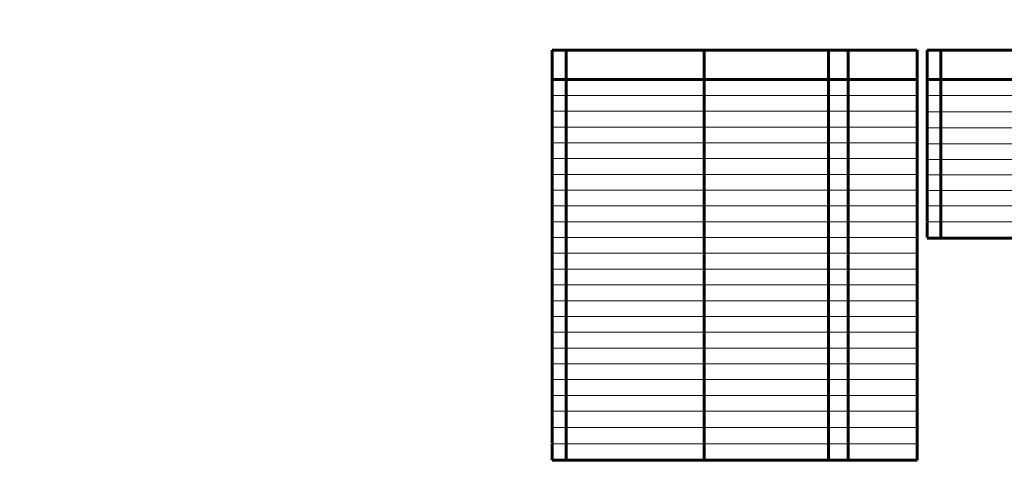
# Model space of a CAD drawing. Header units: millimetres. Extents: x 0 to 841, y 0 to 594.
# Tile 1 of 6: x 0 to 499, y 0 to 233. Entities that reach past the tile are written whole.
import ezdxf

# ---------------------------------------------------------------- set-up
doc = ezdxf.new("R2010")
doc.units = ezdxf.units.MM
doc.linetypes.add('K5LT_BASIC', pattern=[0])
doc.linetypes.add('K5LT_THIN', pattern=[0])

# ---------------------------------------------------------------- blocks, each defined once
blk = doc.blocks.new('U30')
at = {"color": 5, "linetype": 'K5LT_BASIC', "lineweight": 60, "true_color": 0x0000ff}
for p, q in [((270, 26.5), (270, 34.5)), ((277, 34.5), (277, 26.5)), ((347, 34.5), (347, 26.5)), ((410, 34.5), (410, 26.25)), ((420, 34.5), (420, 26.25)), ((455, 34.5), (455, 26.25))]:
    blk.add_line(p, q, dxfattribs=at)
at = {"color": 7, "linetype": 'K5LT_THIN', "lineweight": 18}
blk.add_line((270, 26.25), (455, 26.25), dxfattribs=at)
blk = doc.blocks.new('U31')
at = {"color": 5, "linetype": 'K5LT_BASIC', "lineweight": 60, "true_color": 0x0000ff}
for p, q in [((270, 18.25), (270, 26.25)), ((277, 26.25), (277, 18.25)), ((347, 26.25), (347, 18.25)), ((410, 26.25), (410, 18)), ((420, 26.25), (420, 18)), ((455, 26.25), (455, 18))]:
    blk.add_line(p, q, dxfattribs=at)
at = {"color": 7, "linetype": 'K5LT_THIN', "lineweight": 18}
blk.add_line((270, 18), (455, 18), dxfattribs=at)
blk = doc.blocks.new('U32')
at = {"color": 5, "linetype": 'K5LT_BASIC', "lineweight": 60, "true_color": 0x0000ff}
for p, q in [((270, 9.75), (270, 10)), ((277, 10), (277, 9.75)), ((347, 10), (347, 9.75)), ((410, 10), (410, 9.75)), ((420, 10), (420, 9.75)), ((455, 10), (455, 9.75))]:
    blk.add_line(p, q, dxfattribs=at)
blk = doc.blocks.new('U33')
at = {"color": 5, "linetype": 'K5LT_BASIC', "lineweight": 60, "true_color": 0x0000ff}
for p, q in [((460, 178.25), (460, 186.25)), ((467, 186.25), (467, 178.25)), ((537, 186.25), (537, 178.25)), ((600, 186.25), (600, 178)), ((610, 186.25), (610, 178)), ((645, 186.25), (645, 178))]:
    blk.add_line(p, q, dxfattribs=at)
at = {"color": 7, "linetype": 'K5LT_THIN', "lineweight": 18}
blk.add_line((460, 178), (645, 178), dxfattribs=at)
blk = doc.blocks.new('U34')
at = {"color": 5, "linetype": 'K5LT_BASIC', "lineweight": 60, "true_color": 0x0000ff}
for p, q in [((460, 170.25), (460, 178.25)), ((467, 178.25), (467, 170.25)), ((537, 178.25), (537, 170.25)), ((600, 178.25), (600, 170)), ((610, 178.25), (610, 170)), ((645, 178.25), (645, 170))]:
    blk.add_line(p, q, dxfattribs=at)
at = {"color": 7, "linetype": 'K5LT_THIN', "lineweight": 18}
blk.add_line((460, 170), (645, 170), dxfattribs=at)
blk = doc.blocks.new('U35')
at = {"color": 5, "linetype": 'K5LT_BASIC', "lineweight": 60, "true_color": 0x0000ff}
for p, q in [((460, 162.25), (460, 170.25)), ((467, 170.25), (467, 162.25)), ((537, 170.25), (537, 162.25)), ((600, 170.25), (600, 162)), ((610, 170.25), (610, 162)), ((645, 170.25), (645, 162))]:
    blk.add_line(p, q, dxfattribs=at)
at = {"color": 7, "linetype": 'K5LT_THIN', "lineweight": 18}
blk.add_line((460, 162), (645, 162), dxfattribs=at)
blk = doc.blocks.new('U36')
at = {"color": 5, "linetype": 'K5LT_BASIC', "lineweight": 60, "true_color": 0x0000ff}
for p, q in [((460, 154.5), (460, 162.5)), ((467, 162.5), (467, 154.5)), ((537, 162.5), (537, 154.5)), ((600, 162.5), (600, 154.25)), ((610, 162.5), (610, 154.25)), ((645, 162.5), (645, 154.25))]:
    blk.add_line(p, q, dxfattribs=at)
at = {"color": 7, "linetype": 'K5LT_THIN', "lineweight": 18}
blk.add_line((460, 154.25), (645, 154.25), dxfattribs=at)
blk = doc.blocks.new('U37')
at = {"color": 5, "linetype": 'K5LT_BASIC', "lineweight": 60, "true_color": 0x0000ff}
for p, q in [((460, 146.5), (460, 154.5)), ((467, 154.5), (467, 146.5)), ((537, 154.5), (537, 146.5)), ((600, 154.5), (600, 146.25)), ((610, 154.5), (610, 146.25)), ((645, 154.5), (645, 146.25))]:
    blk.add_line(p, q, dxfattribs=at)
at = {"color": 7, "linetype": 'K5LT_THIN', "lineweight": 18}
blk.add_line((460, 146.25), (645, 146.25), dxfattribs=at)
blk = doc.blocks.new('U38')
at = {"color": 5, "linetype": 'K5LT_BASIC', "lineweight": 60, "true_color": 0x0000ff}
for p, q in [((460, 138.74), (460, 146.74)), ((467, 146.74), (467, 138.74)), ((537, 146.74), (537, 138.74)), ((600, 146.74), (600, 138.5)), ((610, 146.74), (610, 138.5)), ((645, 146.74), (645, 138.5))]:
    blk.add_line(p, q, dxfattribs=at)
at = {"color": 7, "linetype": 'K5LT_THIN', "lineweight": 18}
blk.add_line((460, 138.5), (645, 138.5), dxfattribs=at)
blk = doc.blocks.new('U39')
at = {"color": 5, "linetype": 'K5LT_BASIC', "lineweight": 60, "true_color": 0x0000ff}
for p, q in [((460, 130.74), (460, 138.74)), ((467, 138.74), (467, 130.74)), ((537, 138.74), (537, 130.74)), ((600, 138.74), (600, 130.5)), ((610, 138.74), (610, 130.5)), ((645, 138.74), (645, 130.5))]:
    blk.add_line(p, q, dxfattribs=at)
at = {"color": 7, "linetype": 'K5LT_THIN', "lineweight": 18}
blk.add_line((460, 130.5), (645, 130.5), dxfattribs=at)

msp = doc.modelspace()

# ---------------------------------------------------------------- linework, layer by layer
at = {"color": 5, "linetype": 'K5LT_BASIC', "lineweight": 60, "true_color": 0x0000ff}
for p, q in [((270, 34.496), (270, 217.496)), ((270, 217.496), (277, 217.496)), ((277, 217.496), (277, 34.496)), ((277, 217.496), (347, 217.496)), ((347, 217.496), (284, 217.496)), ((347, 217.496), (347, 34.496)), ((347, 217.496), (410, 217.496)), ((410, 217.496), (410, 34.496)), ((410, 217.496), (420, 217.496)), ((420, 217.496), (420, 34.496)), ((420, 217.496), (455, 217.496)), ((455, 217.496), (455, 34.496)), ((460, 217.496), (467, 217.496)), ((460, 217.496), (460, 194.496)), ((467, 217.496), (537, 217.496)), ((467, 217.496), (467, 186.248)), ((537, 217.496), (474, 217.496)), ((270, 202.496), (455, 202.496)), ((270, 202.496), (270, 194.496)), ((460, 202.496), (645, 202.496)), ((270, 194.496), (270, 186.496)), ((460, 186.248), (460, 194.496)), ((270, 186.496), (270, 178.496)), ((270, 178.496), (270, 170.496)), ((270, 170.496), (270, 162.496)), ((270, 162.496), (270, 154.496)), ((270, 154.496), (270, 146.496)), ((270, 154.496), (270, 146.496)), ((270, 146.496), (270, 138.496)), ((270, 138.496), (270, 130.496)), ((270, 130.496), (270, 122.496)), ((460, 122.496), (460, 130.496)), ((467, 130.496), (467, 122.496)), ((270, 122.496), (270, 114.496)), ((460, 122.248), (645, 122.248)), ((270, 114.496), (270, 106.496)), ((270, 114.496), (270, 106.496)), ((270, 106.496), (270, 98.496)), ((270, 98.496), (270, 90.496)), ((270, 90.496), (270, 82.496)), ((270, 82.496), (270, 74.496)), ((270, 74.496), (270, 66.496)), ((270, 66.496), (270, 58.496)), ((270, 58.496), (270, 50.496)), ((270, 50.496), (270, 42.496)), ((270, 42.496), (270, 34.496)), ((270, 34.496), (270, 26.496)), ((270, 10), (270, 18)), ((277, 18), (277, 10)), ((347, 18), (347, 10)), ((410, 18), (410, 9.752)), ((420, 18), (420, 9.752)), ((455, 18), (455, 9.752)), ((270, 9.752), (455, 9.752))]:
    msp.add_line(p, q, dxfattribs=at)
at = {"color": 7, "linetype": 'K5LT_THIN', "lineweight": 18}
for p, q in [((270, 194.496), (455, 194.496)), ((460, 194.496), (645, 194.496)), ((270, 186.496), (455, 186.496)), ((460, 186.248), (645, 186.248)), ((270, 178.496), (455, 178.496)), ((270, 170.496), (455, 170.496)), ((270, 162.496), (455, 162.496)), ((270, 154.496), (455, 154.496)), ((270, 146.496), (455, 146.496)), ((270, 146.496), (455, 146.496)), ((270, 138.496), (455, 138.496)), ((270, 130.496), (455, 130.496)), ((270, 122.496), (455, 122.496)), ((270, 114.496), (455, 114.496)), ((270, 106.496), (455, 106.496)), ((270, 106.496), (455, 106.496)), ((270, 98.496), (455, 98.496)), ((270, 90.496), (455, 90.496)), ((270, 82.496), (455, 82.496)), ((270, 74.496), (455, 74.496)), ((270, 66.496), (455, 66.496)), ((270, 58.496), (455, 58.496)), ((270, 50.496), (455, 50.496)), ((270, 42.496), (455, 42.496)), ((270, 34.496), (455, 34.496))]:
    msp.add_line(p, q, dxfattribs=at)

# ---------------------------------------------------------------- block references
for name in ['U33', 'U34', 'U35', 'U36', 'U37', 'U38', 'U39', 'U30', 'U31', 'U32']:
    msp.add_blockref(name, (0, 0))

doc.saveas('drawing.dxf')
